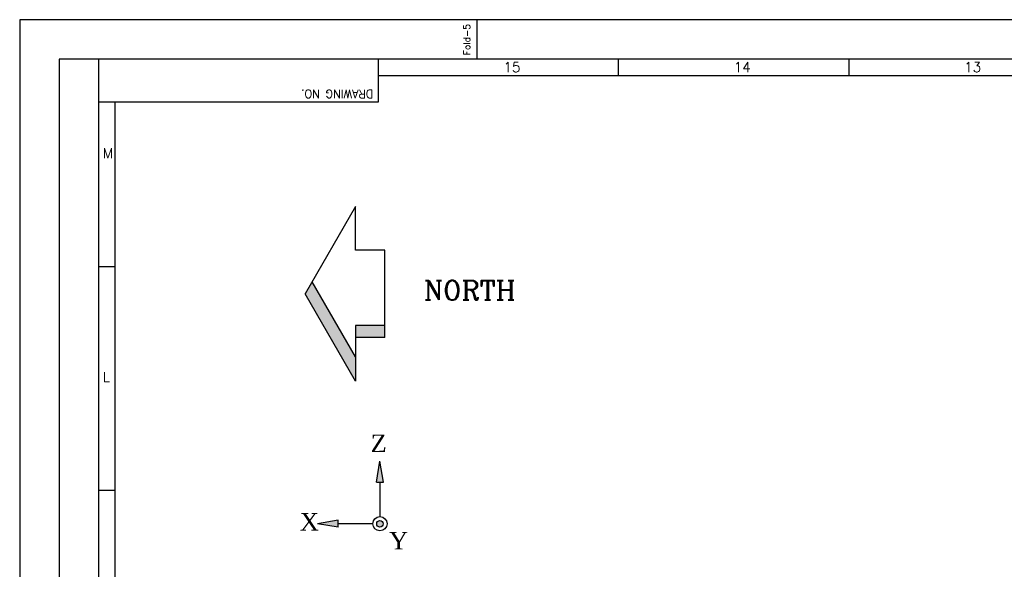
# Model space of a CAD drawing. Header units: inches. Extents: x 0 to 1544102, y -287698 to 23144100.
# Tile 43 of 54: x 0 to 74797, y -119198 to -77448. Entities that reach past the tile are written whole.
import ezdxf
from ezdxf.enums import TextEntityAlignment as Align

# ---------------------------------------------------------------- set-up
doc = ezdxf.new("R2010")
doc.units = ezdxf.units.IN
doc.header["$LTSCALE"] = 1800
doc.header["$MEASUREMENT"] = 0
doc.layers.get('0').update_dxf_attribs({"color": 253, "lineweight": 9})
doc.layers.add('DIM', color=4, linetype='Continuous')
doc.layers.add('FORMAT', color=9, linetype='Continuous')
doc.styles.add('ROMANC', font='ROMANC.SHX')
doc.styles.add('ROMANS', font='romans.shx')
doc.styles.add('ROMANT', font='romant')

# ---------------------------------------------------------------- blocks, each defined once
blk = doc.blocks.new('AXIS DIRECTION')
h = blk.add_hatch()
h.set_pattern_fill('DOTS', color=256, scale=1.056769, style=0)
h.set_pattern_definition([(0, (506.91503, -188.32883), (0.033024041, 0.0660480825), [0, -0.0660480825])])
h.paths.add_polyline_path([(0, 9.51), (-0.53, 6.34), (0.53, 6.34)])
h.paths.add_polyline_path([(-6.34, 0.53), (-9.51, 0), (-6.34, -0.53)])
h.paths.add_polyline_path([(-0.5, 0, 1), (0.5, 0, 1)])
for p, q in [((-0.53, 6.34), (0, 9.51)), ((0.53, 6.34), (0, 9.51)), ((-0.53, 6.34), (0.53, 6.34)), ((0, 6.34), (0, 1.08)), ((-6.34, 0.53), (-9.51, 0)), ((-6.34, -0.53), (-9.51, 0)), ((-6.34, -0.53), (-6.34, 0.53)), ((-1.08, 0), (-6.34, 0))]:
    blk.add_line(p, q)
for radius in [1.08, 0.497]:
    blk.add_circle((0, 0), radius)
at = {"char_height": 2.6419, "width": 5.7383, "attachment_point": 2, "style": 'ROMANS'}
for s, insert in [('\\fRomantic|b0|i0|c2|p2;Z', (-0.19, 13.55)), ('\\fRomantic|b0|i0|c2|p2;X', (-10.72, 1.61)), ('\\fRomantic|b0|i0|c2|p2;Y', (2.84, -1.25))]:
    blk.add_mtext(s, dxfattribs=dict(at, insert=insert))
blk = doc.blocks.new('SHEET_A0')
at = {"layer": 'FORMAT'}
for p, q in [((139, 829), (139, 841)), ((1177, 829), (12, 829)), ((12, 829), (12, 12)), ((24, 12), (24, 829)), ((109, 816), (109, 829)), ((182, 824), (182, 829)), ((252, 824), (252, 829)), ((109, 824), (1172, 824)), ((24, 816), (109, 816)), ((29, 18), (29, 816)), ((24, 766), (29, 766)), ((24, 698), (29, 698))]:
    blk.add_line(p, q, dxfattribs=at)
blk.add_lwpolyline([(1189, 841), (0, 841), (0, 0), (1189, 0)], close=True, dxfattribs=at)
at = {"layer": 'FORMAT', "style": 'ROMANS'}
for s, height, rotation, p in [('Fold-5', 2, 90, (136.89, 830.23)), ('DRAWING NO.', 2.5, 180, (107.42, 819.7))]:
    blk.add_text(s, height=height, rotation=rotation, dxfattribs=at).set_placement(p)
for s, p in [('15', (147, 825.08)), ('14', (217, 825.08)), ('13', (287, 825.08)), ('M', (25.28, 798.93)), ('L', (25.28, 730.93))]:
    blk.add_text(s, height=3, dxfattribs=at).set_placement(p)
at = {"layer": 'FORMAT', "color": 3, "flags": 13}
for tag, height, rotation, style, p in [('DRGNO', 3.5, 180, 'ROMANT', (99.42, 824.44)), ('FILE_PATH', 2, 90, 'ROMANS', (18.35, 51.64))]:
    blk.add_attdef(tag, text='', height=height, rotation=rotation, dxfattribs=dict(at, style=style)).set_placement(p, align=Align.MIDDLE_LEFT)
for tag, height, style, p in [('DRN', 2, 'ROMANS', (1122.62, 62.51)), ('DESIGN', 2, 'ROMANS', (1122.62, 58.59)), ('CHD', 2, 'ROMANS', (1122.62, 54.43)), ('APPD', 2, 'ROMANS', (1122.62, 50.27)), ('SCALE', 2, 'ROMANS', (1088.44, 28.38)), ('DRGNO', 3.5, 'ROMANT', (1105.05, 23))]:
    blk.add_attdef(tag, text='', height=height, dxfattribs=dict(at, style=style)).set_placement(p, align=Align.MIDDLE_LEFT)
at = {"layer": 'FORMAT', "color": 3, "style": 'ROMANS', "width": 0.8, "flags": 13}
for p in [(1162.9, 62.51), (1162.9, 58.35), (1162.9, 54.19), (1162.9, 50.16)]:
    blk.add_attdef('DATE', text='', height=2, dxfattribs=at).set_placement(p, align=Align.MIDDLE_LEFT)
at = {"layer": 'FORMAT', "color": 3, "style": 'ROMANS', "flags": 13}
for tag, p in [('1', (1119.96, 13.98)), ('REV', (1156.97, 13.98))]:
    blk.add_attdef(tag, p, '', height=2, dxfattribs=at)

msp = doc.modelspace()

# ---------------------------------------------------------------- linework, layer by layer
at = {"layer": 'DIM'}
for p, q in [((25522.31, -91626.86), (21686.09, -98271.39)), ((25522.31, -94949.12), (25522.31, -91626.86)), ((27737.16, -94949.12), (25522.31, -94949.12)), ((27737.16, -101593.66), (27737.16, -94949.12)), ((25522.31, -103070.22), (22218.9, -97348.54)), ((25522.31, -104915.92), (21686.09, -98271.39)), ((25522.31, -100670.8), (25522.31, -104915.92)), ((27737.16, -100670.8), (25522.31, -100670.8)), ((27737.16, -101593.66), (25522.31, -101593.66))]:
    msp.add_line(p, q, dxfattribs=at)
for points in [[(25522.31, -104915.92), (25522.31, -103070.22), (21686.09, -98271.39), (22218.9, -97348.54)], [(25522.31, -101593.66), (25522.31, -100670.8), (27737.16, -101593.66), (27737.16, -100670.8)]]:
    msp.add_solid(points, dxfattribs=at)

# ---------------------------------------------------------------- block references
at = {"color": 161, "linetype": 'ByBlock', "xscale": 250, "yscale": 250, "zscale": 250}
msp.add_blockref('SHEET_A0', (0, -287698.08), dxfattribs=at)
at = {"layer": 'DIM', "xscale": 499.9999999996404, "yscale": 499.9999999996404, "zscale": 499.9999999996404}
msp.add_blockref('AXIS DIRECTION', (27368.31, -115736.42), dxfattribs=at)

# ---------------------------------------------------------------- texts
at = {"layer": 'DIM', "style": 'ROMANC'}
msp.add_text('NORTH', height=1476.563, dxfattribs=at).set_placement((34192.09, -97262.95), align=Align.TOP_CENTER)

doc.saveas('drawing.dxf')
